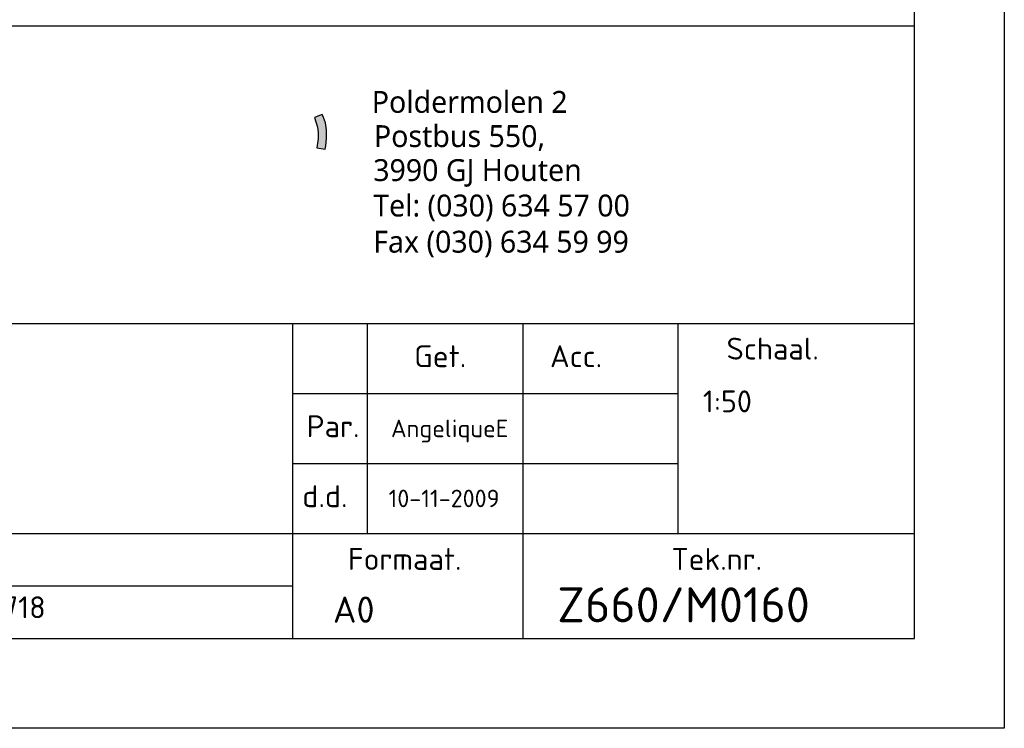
# Model space of a CAD drawing. Extents: x 1015120 to 1074570, y -977288 to -932471.
# Tile 23 of 26: x 1069093 to 1074570, y -977288 to -973345. Entities that reach past the tile are written whole.
import ezdxf

# ---------------------------------------------------------------- set-up
doc = ezdxf.new("R2010")
doc.units = 0
doc.layers.get('0').update_dxf_attribs({"linetype": 'CONTINUOUS'})
doc.layers.add('KADER', color=1, linetype='CONTINUOUS')
doc.styles.add('ISOCPEUR', font='isocpeur.ttf', dxfattribs={"height": 2.5})
doc.styles.add('Lucinda Console Unicode', font='L_10646.TTF')

# ---------------------------------------------------------------- blocks, each defined once
blk = doc.blocks.new('A0_KADER')
at = {"layer": 'KADER', "color": 110}
blk.add_lwpolyline([(0, 0), (0, 841), (1189, 841), (1189, 0)], close=True, dxfattribs=at)
at = {"layer": 'KADER'}
blk.add_lwpolyline([(10, 10), (1179, 10), (1179, 831), (10, 831)], close=True, dxfattribs=at)
blk = doc.blocks.new('HDSRKOPA0')
blk.add_hatch(color=10).paths.add_polyline_path([(-68.18304504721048, 58.41271269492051), (-68.11366971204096, 57.84459034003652), (-68.14141984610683, 57.11018820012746), (-68.29404558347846, 56.07093996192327), (-67.32279068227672, 55.918516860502), (-67.2534153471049, 56.27878958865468), (-67.15628987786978, 57.13790146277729), (-67.1701649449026, 58.13557985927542), (-67.28116548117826, 58.93926510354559), (-67.51704162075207, 59.54895750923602), (-67.68354242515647, 59.89537355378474), (-68.54379679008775, 59.54895750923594)])
at = {"color": 5}
for p, q in [((-190, 70), (0, 70)), ((0, 0), (0, 70)), ((-190, 36), (0, 36)), ((-190, 0), (0, 0))]:
    blk.add_line(p, q, dxfattribs=at)
at = {"color": 1}
for p, q in [((-71, -5.684341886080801e-14), (-71, 36)), ((-62.5, 12), (-62.5, 36)), ((-44.75, 36), (-44.75000000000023, 0)), ((-27, 12), (-27, 36)), ((-71, 28.00000000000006), (-27, 28)), ((-71, 20.00000000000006), (-27, 20)), ((-190, 12), (0, 12)), ((-190, 6), (-71, 6))]:
    blk.add_line(p, q, dxfattribs=at)
at = {"color": 10}
blk.add_lwpolyline([(-67.15628987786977, 57.13790146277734), (-67.17016494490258, 58.13557985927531), (-67.28116548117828, 58.93926510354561), (-67.51704162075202, 59.54895750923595), (-67.68354242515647, 59.89537355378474), (-68.54379679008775, 59.54895750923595), (-68.1830450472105, 58.41271269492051), (-68.11366971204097, 57.84459034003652), (-68.14141984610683, 57.11018820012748), (-68.29404558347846, 56.07093996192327), (-67.32279068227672, 55.918516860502), (-67.25341534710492, 56.2787895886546)], close=True, dxfattribs=at)
at = {"color": 1, "linetype": 'Continuous', "style": 'Lucinda Console Unicode'}
for s, p in [('Poldermolen 2', (-61.9975320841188, 60.06576432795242)), ('Postbus 550, ', (-61.75164882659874, 56.15768357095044)), ('3990 GJ Houten', (-61.83372886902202, 52.27386637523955)), ('Tel: (030) 634 57 00', (-61.83372886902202, 48.22056106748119)), ('Fax (030) 634 59 99', (-61.83372886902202, 44.09134258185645))]:
    blk.add_text(s, height=2.5, dxfattribs=at).set_placement(p)
at = {"color": 7, "linetype": 'Continuous', "style": 'ISOCPEUR'}
for s, p in [('Schaal.', (-21.46712587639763, 31.86943329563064)), ('Get.', (-57.15484043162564, 30.99999750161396)), ('Acc.', (-41.63623343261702, 30.99999750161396)), ('Par.', (-69.45116441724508, 22.99999406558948)), ('d.d.', (-69.93487032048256, 14.9999714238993)), ('Formaat.', (-64.72703260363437, 7.829982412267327)), ('Tek.nr.', (-27.7669276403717, 7.829982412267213))]:
    blk.add_text(s, height=2.5, dxfattribs=at).set_placement(p)
at = {"color": 3, "style": 'ISOCPEUR'}
for tag, p in [('RWZI', (-166.9956895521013, 28.62924840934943)), ('TEKENINGNR', (-40.8117848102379, 1.844906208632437))]:
    blk.add_attdef(tag, p, '', height=4, dxfattribs=at)
at = {"color": 1, "style": 'ISOCPEUR'}
for tag, p, height in [('SCHAAL', (-24.16735786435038, 25.84490620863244), 2.5), ('TEKENAAR', (-59.81178481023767, 22.99999406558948), 2), ('DATUM', (-60.08313984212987, 14.99997142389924), 2), ('BLADEN', (-180.6481756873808, 7.992435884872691), 2.5), ('BLADNR', (-142.408295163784, 7.992435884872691), 2.5), ('PROJECTNR', (-111.4093216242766, 7.992435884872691), 2.5), ('EXTTEKNM', (-169.0357528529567, 2.226845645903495), 2.5), ('BESTEKNR', (-111.4093216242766, 2.312422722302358), 2.5)]:
    blk.add_attdef(tag, p, '', height=height, dxfattribs=at)
at = {"color": 2, "style": 'ISOCPEUR'}
for tag, p in [('OMSCHRIJVING1', (-166.9956895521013, 21.21750483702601)), ('OMSCHRIJVING2', (-166.9956895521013, 15.21750483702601)), ('FORMAAT', (-66.43938026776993, 1.793294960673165))]:
    blk.add_attdef(tag, p, '', height=3, dxfattribs=at)

msp = doc.modelspace()

# ---------------------------------------------------------------- block references
ref = msp.add_blockref('HDSRKOPA0', (1074070.127672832, -976787.8317828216), dxfattribs=dict(xscale=48.68421052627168, yscale=48.68421052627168, zscale=48.68421052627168))
ref.add_attrib('DATUM', '10-11-2009', (1071145.027443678, -976057.5700161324), dxfattribs={"color": 1, "height": 97.36842105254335, "style": 'ISOCPEUR'})
ref.add_attrib('TEKENAAR', 'AngeliqueE', (1071158.238149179, -975668.0952296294), dxfattribs={"color": 1, "height": 97.36842105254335, "style": 'ISOCPEUR'})
ref.add_attrib('SCHAAL', '1:50', (1072893.558934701, -975529.5929279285), dxfattribs={"color": 1, "height": 121.7105263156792, "style": 'ISOCPEUR'})
ref.add_attrib('FORMAAT', 'A0', (1070835.578896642, -976700.5266334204), dxfattribs={"height": 146.052631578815, "style": 'ISOCPEUR'})
ref.add_attrib('TEKENINGNR', 'Z660/M0160', (1072083.238149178, -976698.0139805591), dxfattribs={"color": 3, "height": 194.7368421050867, "style": 'ISOCPEUR'})
ref.add_attrib('BESTEKNR', '4567718', (1068646.252804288, -976675.2533081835), dxfattribs={"color": 1, "height": 121.7105263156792, "style": 'ISOCPEUR'})
at = {"layer": 'KADER', "xscale": 50, "yscale": 50, "zscale": 50}
msp.add_blockref('A0_KADER', (1015120.127672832, -977287.8317828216), dxfattribs=at)

doc.saveas('drawing.dxf')
